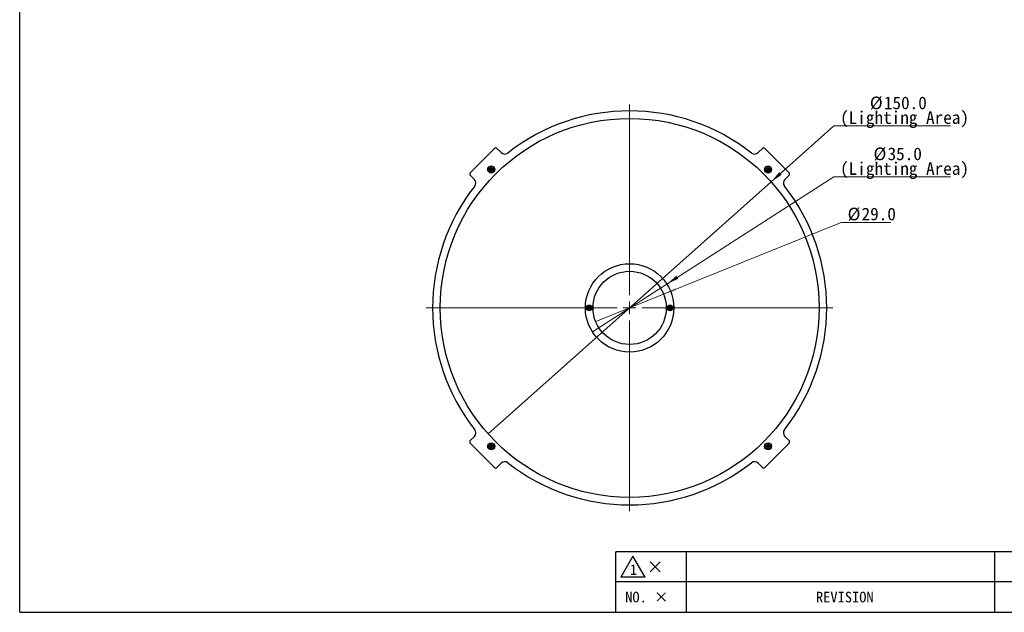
# Model space of a CAD drawing. Header units: millimetres. Extents: x 16 to 409, y 11 to 289.
# Tile 1 of 7: x 16 to 211, y 11 to 128. Entities that reach past the tile are written whole.
import ezdxf

# ---------------------------------------------------------------- set-up
doc = ezdxf.new("R2010")
doc.units = ezdxf.units.MM
doc.linetypes.add('SLD-實線', pattern=[0])
doc.layers.add('00_FORMAT', color=7, linetype='SLD-實線')
doc.styles.add('SLDTEXTSTYLE1', font='MSGOTHIC.TTC')
doc.dimstyles.new('SLDDIMSTYLE7', dxfattribs={"dimtxt": 2.5, "dimasz": 2.5, "dimexe": 0, "dimexo": 0.0625, "dimtad": 0, "dimtih": 1, "dimtoh": 1, "dimdec": 1, "dimlfac": 2, "dimrnd": 1e-09, "dimzin": 4, "dimdsep": 46, "dimtxsty": 'SLDTEXTSTYLE1', "dimblk1": 'NONE', "dimsah": 1, "dimcen": 0, "dimadec": 0, "dimazin": 1, "dimtfac": 1, "dimtdec": 1, "dimtmove": 0, "dimatfit": 3, "dimldrblk": 'NONE', "dimfxl": 1, "dimfrac": 2, "dimtolj": 1, "dimtzin": 12, "dimarcsym": 0})

# ---------------------------------------------------------------- blocks, each defined once
blk = doc.blocks.new('_D_10')
at = {"color": 7, "linetype": 'SLD-實線', "lineweight": 18}
for p, q in [((144.11, 75.98), (177.15, 97.18)), ((177.15, 97.18), (200.23, 97.18)), ((129.38, 66.53), (144.11, 75.98))]:
    blk.add_line(p, q, dxfattribs=at)
blk.add_solid([(144.11, 75.98), (146.4, 77.04), (146.02, 77.63)], dxfattribs=at)
at = {"color": 7, "linetype": 'SLD-實線', "lineweight": 18, "char_height": 2.5, "attachment_point": 1, "style": 'SLDTEXTSTYLE1'}
for s, insert in [('%%c', (185.02, 103)), ('35.0', (187.79, 103)), ('(Lighting Area)', (178.4, 100.09))]:
    blk.add_mtext(s, dxfattribs=dict(at, insert=insert))
blk = doc.blocks.new('_NONE')
blk = doc.blocks.new('_D_11')
at = {"color": 7, "linetype": 'SLD-實線', "lineweight": 18}
for p, q in [((164.74, 96.2), (177.15, 107.27)), ((177.15, 107.27), (200.23, 107.27)), ((108.74, 46.31), (164.74, 96.2))]:
    blk.add_line(p, q, dxfattribs=at)
blk.add_solid([(164.74, 96.2), (166.84, 97.61), (166.37, 98.13)], dxfattribs=at)
at = {"color": 7, "linetype": 'SLD-實線', "lineweight": 18, "char_height": 2.5, "attachment_point": 1, "style": 'SLDTEXTSTYLE1'}
for s, insert in [('%%c', (184.29, 113.09)), ('150.0', (187.06, 113.09)), ('(Lighting Area)', (178.4, 110.18))]:
    blk.add_mtext(s, dxfattribs=dict(at, insert=insert))
blk = doc.blocks.new('_D_12')
at = {"color": 7, "linetype": 'SLD-實線', "lineweight": 18}
for p, q in [((143.46, 73.97), (178.64, 88.18)), ((178.64, 88.18), (188.47, 88.18)), ((130.02, 68.54), (143.46, 73.97))]:
    blk.add_line(p, q, dxfattribs=at)
blk.add_solid([(143.46, 73.97), (145.91, 74.58), (145.65, 75.23)], dxfattribs=at)
at = {"color": 7, "linetype": 'SLD-實線', "lineweight": 18, "char_height": 2.5, "attachment_point": 1, "style": 'SLDTEXTSTYLE1'}
for s, insert in [('%%c', (179.89, 91.09)), ('29.0', (182.65, 91.09))]:
    blk.add_mtext(s, dxfattribs=dict(at, insert=insert))
blk = doc.blocks.new('SW_CENTERMARKSYMBOL_5')
at = {"color": 0, "linetype": 'SLD-實線', "lineweight": 0}
for p, q in [((0, 2.5), (0, 40.25)), ((-2.5, 0), (-40.25, 0)), ((0, 0), (-1.25, 0)), ((0, 0), (0, 1.25)), ((0, 0), (0, -1.25)), ((0, 0), (1.25, 0)), ((2.5, 0), (40.25, 0)), ((0, -2.5), (0, -40.25))]:
    blk.add_line(p, q, dxfattribs=at)

msp = doc.modelspace()

# ---------------------------------------------------------------- linework, layer by layer
at = {"color": 7, "linetype": 'SLD-實線', "lineweight": 25}
for p, q in [((110.048, 102.9), (105.098, 97.95)), ((110.402, 102.9), (110.048, 102.9)), ((111.309, 101.993), (110.402, 102.9)), ((163.081, 102.9), (162.174, 101.993)), ((163.435, 102.9), (163.081, 102.9)), ((168.384, 97.95), (163.435, 102.9)), ((105.098, 97.95), (105.098, 97.597)), ((105.098, 97.597), (106.006, 96.69)), ((109.229, 98.77), (108.941, 98.77)), ((108.941, 98.77), (108.941, 98.545)), ((109.052, 98.659), (108.941, 98.77)), ((109.052, 98.656), (108.941, 98.545)), ((108.941, 98.545), (109.229, 98.545)), ((109.052, 98.659), (109.052, 98.656)), ((109.34, 98.659), (109.052, 98.659)), ((109.052, 98.656), (109.34, 98.656)), ((109.454, 99.057), (109.229, 99.057)), ((109.229, 99.057), (109.229, 98.77)), ((109.34, 98.946), (109.229, 99.057)), ((109.34, 98.659), (109.229, 98.77)), ((109.34, 98.656), (109.229, 98.545)), ((109.229, 98.545), (109.229, 98.257)), ((109.34, 98.369), (109.229, 98.257)), ((109.229, 98.257), (109.454, 98.257)), ((109.34, 98.946), (109.34, 98.659)), ((109.342, 98.946), (109.34, 98.946)), ((109.34, 98.656), (109.34, 98.369)), ((109.34, 98.369), (109.342, 98.369)), ((109.342, 98.946), (109.454, 99.057)), ((109.342, 98.659), (109.342, 98.946)), ((109.342, 98.659), (109.454, 98.77)), ((109.63, 98.659), (109.342, 98.659)), ((109.342, 98.369), (109.342, 98.656)), ((109.342, 98.656), (109.454, 98.545)), ((109.342, 98.656), (109.63, 98.656)), ((109.342, 98.369), (109.454, 98.257)), ((109.454, 98.77), (109.454, 99.057)), ((109.741, 98.77), (109.454, 98.77)), ((109.454, 98.257), (109.454, 98.545)), ((109.454, 98.545), (109.741, 98.545)), ((109.63, 98.659), (109.741, 98.77)), ((109.63, 98.656), (109.63, 98.659)), ((109.63, 98.656), (109.741, 98.545)), ((109.741, 98.545), (109.741, 98.77)), ((164.029, 98.77), (163.742, 98.77)), ((163.742, 98.77), (163.742, 98.545)), ((163.853, 98.659), (163.742, 98.77)), ((163.853, 98.656), (163.742, 98.545)), ((163.742, 98.545), (164.029, 98.545)), ((163.853, 98.659), (163.853, 98.656)), ((164.141, 98.659), (163.853, 98.659)), ((163.853, 98.656), (164.141, 98.656)), ((164.254, 99.057), (164.029, 99.057)), ((164.029, 99.057), (164.029, 98.77)), ((164.141, 98.946), (164.029, 99.057)), ((164.141, 98.659), (164.029, 98.77)), ((164.141, 98.656), (164.029, 98.545)), ((164.029, 98.545), (164.029, 98.257)), ((164.141, 98.369), (164.029, 98.257)), ((164.029, 98.257), (164.254, 98.257)), ((164.141, 98.946), (164.141, 98.659)), ((164.143, 98.946), (164.141, 98.946)), ((164.141, 98.656), (164.141, 98.369)), ((164.141, 98.369), (164.143, 98.369)), ((164.143, 98.946), (164.254, 99.057)), ((164.143, 98.659), (164.143, 98.946)), ((164.143, 98.659), (164.254, 98.77)), ((164.431, 98.659), (164.143, 98.659)), ((164.143, 98.369), (164.143, 98.656)), ((164.143, 98.656), (164.254, 98.545)), ((164.143, 98.656), (164.431, 98.656)), ((164.143, 98.369), (164.254, 98.257)), ((164.254, 98.77), (164.254, 99.057)), ((164.542, 98.77), (164.254, 98.77)), ((164.254, 98.257), (164.254, 98.545)), ((164.254, 98.545), (164.542, 98.545)), ((164.431, 98.659), (164.542, 98.77)), ((164.431, 98.656), (164.431, 98.659)), ((164.431, 98.656), (164.542, 98.545)), ((164.542, 98.545), (164.542, 98.77)), ((167.477, 96.69), (168.384, 97.597)), ((168.384, 97.597), (168.384, 97.95)), ((128.654, 71.345), (128.391, 71.345)), ((128.391, 71.345), (128.391, 71.17)), ((128.479, 71.257), (128.391, 71.345)), ((128.479, 71.257), (128.391, 71.17)), ((128.391, 71.17), (128.654, 71.17)), ((128.479, 71.257), (128.741, 71.257)), ((128.829, 71.607), (128.654, 71.607)), ((128.654, 71.607), (128.654, 71.345)), ((128.741, 71.52), (128.654, 71.607)), ((128.741, 71.257), (128.654, 71.345)), ((128.741, 71.257), (128.654, 71.17)), ((128.654, 71.17), (128.654, 70.907)), ((128.741, 70.995), (128.654, 70.907)), ((128.654, 70.907), (128.829, 70.907)), ((128.741, 71.52), (128.829, 71.607)), ((128.741, 71.52), (128.741, 71.257)), ((128.741, 71.257), (128.829, 71.345)), ((128.741, 70.995), (128.741, 71.257)), ((128.741, 71.257), (128.829, 71.17)), ((129.004, 71.257), (128.741, 71.257)), ((128.741, 70.995), (128.829, 70.907)), ((128.829, 71.345), (128.829, 71.607)), ((129.091, 71.345), (128.829, 71.345)), ((128.829, 70.907), (128.829, 71.17)), ((128.829, 71.17), (129.091, 71.17)), ((129.004, 71.257), (129.091, 71.345)), ((129.004, 71.257), (129.091, 71.17)), ((129.091, 71.17), (129.091, 71.345)), ((144.654, 71.345), (144.391, 71.345)), ((144.391, 71.345), (144.391, 71.17)), ((144.479, 71.257), (144.391, 71.345)), ((144.479, 71.257), (144.391, 71.17)), ((144.391, 71.17), (144.654, 71.17)), ((144.479, 71.257), (144.741, 71.257)), ((144.829, 71.607), (144.654, 71.607)), ((144.654, 71.607), (144.654, 71.345)), ((144.741, 71.52), (144.654, 71.607)), ((144.741, 71.257), (144.654, 71.345)), ((144.741, 71.257), (144.654, 71.17)), ((144.654, 71.17), (144.654, 70.907)), ((144.741, 70.995), (144.654, 70.907)), ((144.654, 70.907), (144.829, 70.907)), ((144.741, 71.52), (144.829, 71.607)), ((144.741, 71.52), (144.741, 71.257)), ((144.741, 71.257), (144.829, 71.345)), ((144.741, 70.995), (144.741, 71.257)), ((144.741, 71.257), (144.829, 71.17)), ((145.004, 71.257), (144.741, 71.257)), ((144.741, 70.995), (144.829, 70.907)), ((144.829, 71.345), (144.829, 71.607)), ((145.091, 71.345), (144.829, 71.345)), ((144.829, 70.907), (144.829, 71.17)), ((144.829, 71.17), (145.091, 71.17)), ((145.004, 71.257), (145.091, 71.345)), ((145.004, 71.257), (145.091, 71.17)), ((145.091, 71.17), (145.091, 71.345)), ((106.006, 45.825), (105.098, 44.917)), ((105.098, 44.917), (105.098, 44.564)), ((168.384, 44.917), (167.477, 45.825)), ((168.384, 44.564), (168.384, 44.917)), ((105.098, 44.564), (110.048, 39.614)), ((109.229, 43.969), (108.941, 43.969)), ((108.941, 43.969), (108.941, 43.744)), ((109.052, 43.858), (108.941, 43.969)), ((109.052, 43.856), (108.941, 43.744)), ((108.941, 43.744), (109.229, 43.744)), ((109.052, 43.858), (109.052, 43.856)), ((109.34, 43.858), (109.052, 43.858)), ((109.052, 43.856), (109.34, 43.856)), ((109.454, 44.257), (109.229, 44.257)), ((109.229, 44.257), (109.229, 43.969)), ((109.34, 44.145), (109.229, 44.257)), ((109.34, 43.858), (109.229, 43.969)), ((109.34, 43.856), (109.229, 43.744)), ((109.229, 43.744), (109.229, 43.457)), ((109.34, 43.568), (109.229, 43.457)), ((109.229, 43.457), (109.454, 43.457)), ((109.34, 44.145), (109.34, 43.858)), ((109.342, 44.145), (109.34, 44.145)), ((109.34, 43.856), (109.34, 43.568)), ((109.34, 43.568), (109.342, 43.568)), ((109.342, 44.145), (109.454, 44.257)), ((109.342, 43.858), (109.342, 44.145)), ((109.342, 43.858), (109.454, 43.969)), ((109.63, 43.858), (109.342, 43.858)), ((109.342, 43.568), (109.342, 43.856)), ((109.342, 43.856), (109.454, 43.744)), ((109.342, 43.856), (109.63, 43.856)), ((109.342, 43.568), (109.454, 43.457)), ((109.454, 43.969), (109.454, 44.257)), ((109.741, 43.969), (109.454, 43.969)), ((109.454, 43.457), (109.454, 43.744)), ((109.454, 43.744), (109.741, 43.744)), ((109.63, 43.858), (109.741, 43.969)), ((109.63, 43.856), (109.63, 43.858)), ((109.63, 43.856), (109.741, 43.744)), ((109.741, 43.744), (109.741, 43.969)), ((163.435, 39.614), (168.384, 44.564)), ((164.029, 43.969), (163.742, 43.969)), ((163.742, 43.969), (163.742, 43.744)), ((163.853, 43.858), (163.742, 43.969)), ((163.853, 43.856), (163.742, 43.744)), ((163.742, 43.744), (164.029, 43.744)), ((163.853, 43.858), (163.853, 43.856)), ((164.141, 43.858), (163.853, 43.858)), ((163.853, 43.856), (164.141, 43.856)), ((164.254, 44.257), (164.029, 44.257)), ((164.029, 44.257), (164.029, 43.969)), ((164.141, 44.145), (164.029, 44.257)), ((164.141, 43.858), (164.029, 43.969)), ((164.141, 43.856), (164.029, 43.744)), ((164.029, 43.744), (164.029, 43.457)), ((164.141, 43.568), (164.029, 43.457)), ((164.029, 43.457), (164.254, 43.457)), ((164.141, 44.145), (164.141, 43.858)), ((164.143, 44.145), (164.141, 44.145)), ((164.141, 43.856), (164.141, 43.568)), ((164.141, 43.568), (164.143, 43.568)), ((164.143, 44.145), (164.254, 44.257)), ((164.143, 43.858), (164.143, 44.145)), ((164.143, 43.858), (164.254, 43.969)), ((164.431, 43.858), (164.143, 43.858)), ((164.143, 43.568), (164.143, 43.856)), ((164.143, 43.856), (164.254, 43.744)), ((164.143, 43.856), (164.431, 43.856)), ((164.143, 43.568), (164.254, 43.457)), ((164.254, 43.969), (164.254, 44.257)), ((164.542, 43.969), (164.254, 43.969)), ((164.254, 43.457), (164.254, 43.744)), ((164.254, 43.744), (164.542, 43.744)), ((164.431, 43.858), (164.542, 43.969)), ((164.431, 43.856), (164.431, 43.858)), ((164.431, 43.856), (164.542, 43.744)), ((164.542, 43.744), (164.542, 43.969)), ((110.048, 39.614), (110.402, 39.614)), ((110.402, 39.614), (111.309, 40.521)), ((162.174, 40.521), (163.081, 39.614)), ((163.081, 39.614), (163.435, 39.614))]:
    msp.add_line(p, q, dxfattribs=at)
at = {"color": 7, "linetype": 'SLD-實線', "lineweight": 18}
for p, q in [((134.975, 17.933), (137.4, 22.133)), ((137.4, 22.133), (139.825, 17.933)), ((142.79, 19), (140.79, 21)), ((140.79, 19), (142.79, 21)), ((139.825, 17.933), (134.975, 17.933))]:
    msp.add_line(p, q, dxfattribs=at)
at = {"color": 7, "linetype": 'SLD-實線', "lineweight": 25}
for centre, radius in [((136.741, 71.257), 37.5), ((109.341, 98.657), 0.7), ((109.341, 98.657), 0.6), ((164.142, 98.657), 0.7), ((164.142, 98.657), 0.6), ((136.741, 71.257), 8.75), ((136.741, 71.257), 7.25), ((128.741, 71.257), 0.55), ((128.741, 71.257), 0.475), ((144.741, 71.257), 0.55), ((144.741, 71.257), 0.475), ((109.341, 43.857), 0.7), ((109.341, 43.857), 0.6), ((164.142, 43.857), 0.7), ((164.142, 43.857), 0.6)]:
    msp.add_circle(centre, radius, dxfattribs=at)
for centre, radius, start, end in [((136.741, 71.257), 39, 51.81997, 128.18003), ((112.016, 102.7), 1, 225, 308.18003), ((161.467, 102.7), 1, 231.81997, 315), ((105.299, 95.982), 1, 321.81997, 45), ((168.184, 95.982), 1, 135, 218.18003), ((136.741, 71.257), 39, 141.81997, 218.18003), ((136.741, 71.257), 39, 321.81997, 38.18003), ((105.299, 46.532), 1, 315, 38.18003), ((168.184, 46.532), 1, 141.81997, 225), ((112.016, 39.814), 1, 51.81997, 135), ((136.741, 71.257), 39, 231.81997, 308.18003), ((161.467, 39.814), 1, 45, 128.18003)]:
    msp.add_arc(centre, radius, start, end, dxfattribs=at)
at = {"layer": '00_FORMAT', "color": 7}
for p, q in [((16.013, 11), (16.013, 286)), ((134.013, 17), (134.013, 23)), ((229.013, 23), (134.013, 23)), ((137.4, 22.133), (134.975, 17.933)), ((139.825, 17.933), (137.4, 22.133)), ((148.013, 17), (148.013, 23)), ((209.013, 17), (209.013, 23)), ((142.79, 19), (140.79, 21)), ((140.79, 19), (142.79, 21)), ((139.825, 17.933), (134.975, 17.933)), ((134.013, 11), (134.013, 17)), ((229.013, 17), (134.013, 17)), ((148.013, 11), (148.013, 17)), ((209.013, 11), (209.013, 17)), ((16.013, 11), (409.013, 11))]:
    msp.add_line(p, q, dxfattribs=at)

# ---------------------------------------------------------------- block references
at = {"color": 7, "linetype": 'Continuous', "lineweight": 0}
msp.add_blockref('SW_CENTERMARKSYMBOL_5', (136.741, 71.257), dxfattribs=at)

# ---------------------------------------------------------------- texts
at = {"color": 7, "linetype": 'SLD-實線', "lineweight": 18, "char_height": 2.1, "attachment_point": 1, "style": 'SLDTEXTSTYLE1'}
for s, insert in [('1', (136.795, 20.51)), ('NO. ×', (135.862, 15.069)), ('REVISION', (173.618, 15.069))]:
    msp.add_mtext(s, dxfattribs=dict(at, insert=insert))

# ---------------------------------------------------------------- dimensions: what is measured, and where the dimension line sits
at = {"color": 7, "linetype": 'SLD-實線', "lineweight": 18}
for p1, p2, picture, middle in [((108.744, 46.309), (164.739, 96.205), '_D_11', (189.314, 110.676)), ((129.376, 66.533), (144.107, 75.981), '_D_10', (189.314, 100.587))]:
    dim = msp.add_diameter_dim_2p(p1=p1, p2=p2, text='<>\\P(Lighting Area)', dimstyle='SLDDIMSTYLE7', dxfattribs=at)
    dim.commit()
    dim.dimension.update_dxf_attribs({"geometry": picture, "text_midpoint": middle, "dimtype": 163})
dim = msp.add_diameter_dim_2p(p1=(130.019, 68.542), p2=(143.464, 73.972), dimstyle='SLDDIMSTYLE7', dxfattribs=at)
dim.commit()
dim.dimension.update_dxf_attribs({"geometry": '_D_12', "text_midpoint": (184.179, 90.132), "dimtype": 163})

doc.saveas('drawing.dxf')
